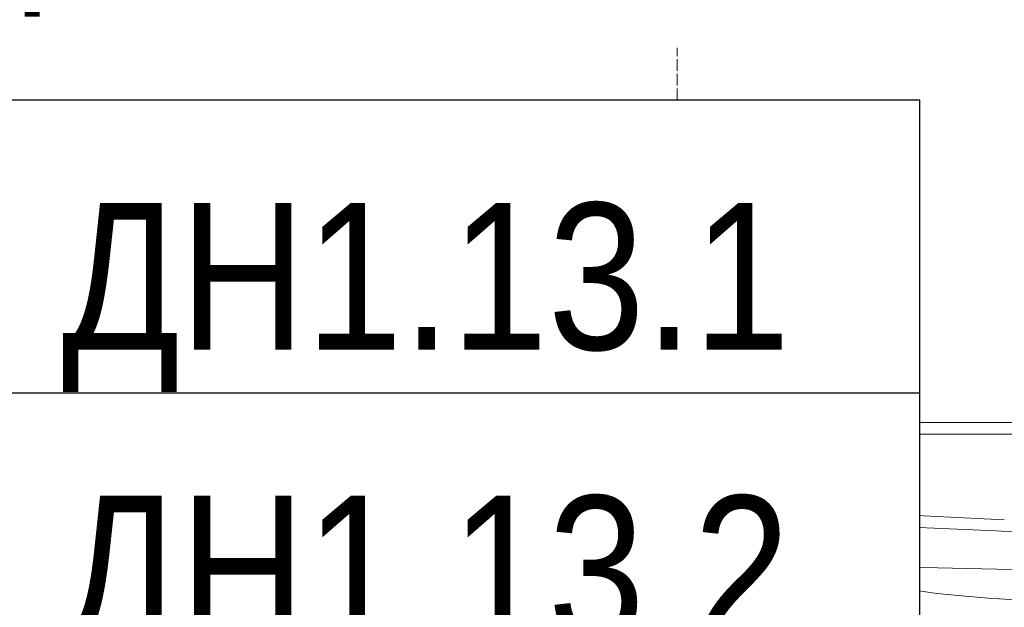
# Model space of a CAD drawing. Header units: millimetres. Extents: x -290 to 116110, y -2975 to 80225.
# Tile 25 of 247: x 54070 to 55747, y 19156 to 20157. Entities that reach past the tile are written whole.
import ezdxf
from ezdxf import colors
from ezdxf.entities.mleader import LeaderData, LeaderLine
from ezdxf.enums import TextEntityAlignment as Align
from ezdxf.math import Vec2, Vec3

# ---------------------------------------------------------------- set-up
doc = ezdxf.new("R2018")
doc.units = ezdxf.units.MM
doc.set_wipeout_variables(frame=1)
doc.linetypes.add('ADSK_Линия сетки', pattern=[25, 20, -2.5, 0, -2.5])
for name, color, linetype, lineweight in [('КИП_выноска', 6, 'Continuous', 25), ('Оси', 7, 'Continuous', 9), ('Парковка', 7, 'Continuous', 18), ('Элементы узлов', 7, 'Continuous', 18)]:
    doc.layers.add(name, color=color, linetype=linetype, lineweight=lineweight)
doc.styles.add('Arial', font='arial.ttf', dxfattribs={"width": 0.85, "height": 350})
doc.styles.add('GOST 2.304', font='simplex.shx', dxfattribs={"width": 0.65, "oblique": 15})
doc.styles.get("Standard").update_dxf_attribs({"font": 'arial.ttf'})

# ---------------------------------------------------------------- blocks, each defined once
blk = doc.blocks.new('199_Парковочные места 3 класса и МГН - Средний класс-V62-B2_-11_400__На лист секция 4_-11_400')
at = {"layer": 'Элементы узлов', "color": 253, "true_color": 0xaaaaaa}
for p, q in [((1800, -2069.1), (1799.9, -3598.1)), ((2045.1, -3681.8), (2054.4, -3259.9)), ((1819.9, -3297.4), (1819.9, -3598.1)), ((2088.5, -3675.6), (2079.2, -3641.5)), ((2088.5, -3675.6), (2079.2, -3641.5)), ((1995.8, -4192.1), (2045.1, -3681.8)), ((1317.3, -3770.9), (1753.8, -3770.9)), ((1344.5, -3800.9), (1753.8, -3800.9)), ((1769.7, -3819.8), (1861.7, -4188.9)), ((1799.9, -3817), (1911.6, -4265.1)), ((1933.4, -4041.7), (1952.6, -4041.7))]:
    blk.add_line(p, q, dxfattribs=at)
for centre, radius, start, end in [((-27492.1, -2117.9), 29507.5, 355.94567, 0.83663), ((309.7, -3346.5), 1793.9, 350.5335, 10.0508), ((309.7, -3346.5), 1793.9, 350.5335, 10.0508), ((-27492.1, -2117.9), 29487.5, 356.7104, 357.42426), ((2403.2, -3598.1), 603.3, 179.9999, 204.0001), ((2237.6, -3491.9), 431, 194.2603, 227.5583), ((-6698.4, -3181.8), 8800.8, 353.11645, 356.78329), ((-6698.4, -3181.8), 8800.8, 353.11645, 356.78329), ((1753.8, -3817), 46.1, 0, 90), ((1753.8, -3817), 16.1, 350.2127, 90), ((2610.7, -3648.4), 783.2, 194.4186, 210.1446), ((1253.8, 2688.8), 6904.6, 273.74743, 275.0511), ((1915.1, -4184.1), 81.1, 267.5771, 354.3071), ((1907.8, -4201.7), 33.8, 262.905, 355.9457), ((1253.8, 3792.2), 8053.7, 273.50557, 274.62811), ((1936.5, -4224.2), 103.1, 273.6407, 353.1165), ((1936.5, -4224.2), 103.1, 273.6407, 353.1165), ((1322.3, -179.7), 4127.7, 276.3502, 278.2092), ((1257.8, 6442.3), 10791.2, 273.01691, 273.64072), ((1257.8, 6442.3), 10791.2, 273.01691, 273.64072)]:
    blk.add_arc(centre, radius, start, end, dxfattribs=at)
blk = doc.blocks.new('135_SLK_GD_AR_rvt-1-B2_-11_400__На лист секция 4_-11_400')
at = {"layer": 'Парковка', "color": 253, "lineweight": 18, "true_color": 0xaaaaaa, "rotation": 269.999999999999}
blk.add_blockref('199_Парковочные места 3 класса и МГН - Средний класс-V62-B2_-11_400__На лист секция 4_-11_400', (-13076409.7, -9277690.3), dxfattribs=at)
blk = doc.blocks.new('A$Cc005853f')
at = {"layer": 'Оси', "color": 253, "linetype": 'ADSK_Линия сетки', "true_color": 0xaaaaaa}
blk.add_line((53103.1, 2607.6), (53103.1, 76892.2), dxfattribs=at)
at = {"lineweight": 5}
blk.add_blockref('135_SLK_GD_AR_rvt-1-B2_-11_400__На лист секция 4_-11_400', (13133512.8, 9298039.8), dxfattribs=at)
blk = doc.blocks.new('_None')
blk = doc.blocks.new('*U339')
at = {"color": 0, "linetype": 'Continuous', "lineweight": 30, "ltscale": 75, "width": 0.85, "flags": 104}
blk.add_attdef('ПРИМЕЧАНИЕ_1', text='', height=2.5, dxfattribs=at).set_placement((8, 3.611), align=Align.BOTTOM_CENTER)
at = {"color": 0, "lineweight": 30, "style": 'GOST 2.304', "width": 0.85}
for tag, p in [('ИМЯ_КАБЕЛЯ_2', (8, -7.5)), ('ИМЯ_КАБЕЛЯ_3', (8, -12.5)), ('ИМЯ_КАБЕЛЯ_4', (8, -17.5)), ('ИМЯ_КАБЕЛЯ_5', (8, -22.5)), ('ИМЯ_КАБЕЛЯ_6', (8, -27.5)), ('ИМЯ_КАБЕЛЯ_7', (8, -32.5)), ('ИМЯ_КАБЕЛЯ_8', (8, -37.5)), ('ИМЯ_КАБЕЛЯ_9', (8, -42.5))]:
    blk.add_attdef(tag, text='', height=2.5, dxfattribs=at).set_placement(p, align=Align.BOTTOM_CENTER)
at = {"color": 0, "lineweight": 30, "width": 0.85, "flags": 104}
blk.add_attdef('ПРИМЕЧАНИЕ_2', text='', height=2.5, dxfattribs=at).set_placement((8, -7.53), align=Align.BOTTOM_CENTER)
at = {"linetype": 'Continuous'}
blk.add_wipeout([(0, 2.5), (16, 2.5), (16, -2.5), (0, -2.5)], dxfattribs=at)
at = {"color": 0, "linetype": 'Continuous'}
blk.add_lwpolyline([(0, -2.5), (16, -2.5), (16, 2.5), (0, 2.5)], close=True, dxfattribs=at)
at = {"color": 0, "lineweight": 30, "style": 'GOST 2.304', "width": 0.85}
blk.add_attdef('ИМЯ_КАБЕЛЯ_1', text='', height=2.5, dxfattribs=at).set_placement((8, -2.5), align=Align.BOTTOM_CENTER)

msp = doc.modelspace()

# ---------------------------------------------------------------- block references
msp.add_blockref('A$Cc005853f', (2087, 921.7))

# ---------------------------------------------------------------- next in the draw order: leaders
at = {"layer": 'КИП_выноска'}
ml = msp.add_multileader_mtext('Standard', dxfattribs=at)
ml.set_content('LS1.13.1...LS1.13.4\\PДН1.13.1, ДН1.13.2', color=256, style='Arial')
ml.set_leader_properties(color=256, linetype='ByLayer', lineweight=-1)
ml.set_arrow_properties(name='NONE')
ml.build(insert=Vec2(0, 0))
ml.multileader.update_dxf_attribs({"has_dogleg": 0, "text_left_attachment_type": 6, "text_right_attachment_type": 6, "dogleg_length": 0.5, "arrow_head_size": 300})
ctx = ml.context
ctx.base_point, ctx.char_height, ctx.arrow_head_size, ctx.landing_gap_size, ctx.plane_origin = Vec3(52403.3, 20593.3), 250, 300, 100, Vec3(52948.5, 18041.1)
ctx.left_attachment, ctx.right_attachment = 6, 6
notes = []
notes.append((ctx, [(0, (1, 1, 0), (52402.8, 20593.3), (1, 0), 0.5, [(0, [(51619.9, 18357.2)], 0, [])])]))
ctx.mtext.insert, ctx.mtext.width, ctx.mtext.flow_direction = Vec3(52503.3, 20901.6), 3078.848, 5
ctx.mtext.has_bg_fill, ctx.mtext.bg_color, ctx.mtext.bg_scale_factor, ctx.mtext.bg_transparency, ctx.mtext.use_window_bg_color = 1, -1027028792, 1.5, 0, 1
for ctx, leaders in notes:
    for number, flags, end, landing, length, lines in leaders:
        leader = LeaderData()
        leader.index, (leader.has_last_leader_line, leader.has_dogleg_vector, leader.attachment_direction) = number, flags
        leader.last_leader_point, leader.dogleg_vector, leader.dogleg_length = Vec3(end), Vec3(landing), length
        for number, points, colour, breaks in lines:
            line = LeaderLine()
            line.index, line.vertices, line.color, line.breaks = number, Vec3.list(points), colors.encode_raw_color(colour), breaks
            leader.lines.append(line)
        ctx.leaders.append(leader)

# ---------------------------------------------------------------- next in the draw order: block references
ref = msp.add_blockref('*U339', (54003.3, 19770.2), dxfattribs=dict(at, xscale=100, yscale=100, zscale=100))
lines = msp.add_mtext('\\W0.8500;', dxfattribs={"layer": '0', "color": 0, "linetype": 'Continuous', "lineweight": 30, "ltscale": 75, "insert": (54803.3, 20131.2), "char_height": 2.5, "attachment_point": 1})
ref.add_attrib('ПРИМЕЧАНИЕ_1', '', (54803.3, 20131.2), dxfattribs={"flags": 104}).embed_mtext(lines)
ref.add_attrib('ИМЯ_КАБЕЛЯ_1', 'ДН1.13.1 ', dxfattribs={"layer": '0', "color": 0, "lineweight": 30, "height": 250, "style": 'Arial', "width": 0.85}).set_placement((54803.3, 19520.2), align=Align.BOTTOM_CENTER)

# ---------------------------------------------------------------- next in the draw order: block references
ref = msp.add_blockref('*U339', (54003.3, 19271.2), dxfattribs=dict(at, xscale=100, yscale=100, zscale=100))
lines = msp.add_mtext('\\W0.8500;', dxfattribs={"layer": '0', "color": 0, "linetype": 'Continuous', "lineweight": 30, "ltscale": 75, "insert": (54803.3, 19632.2), "char_height": 2.5, "attachment_point": 1})
ref.add_attrib('ПРИМЕЧАНИЕ_1', '', (54803.3, 19632.2), dxfattribs={"flags": 104}).embed_mtext(lines)
ref.add_attrib('ИМЯ_КАБЕЛЯ_1', 'ДН1.13.2 ', dxfattribs={"layer": '0', "color": 0, "lineweight": 30, "height": 250, "style": 'Arial', "width": 0.85}).set_placement((54803.3, 19021.2), align=Align.BOTTOM_CENTER)

doc.saveas('drawing.dxf')
